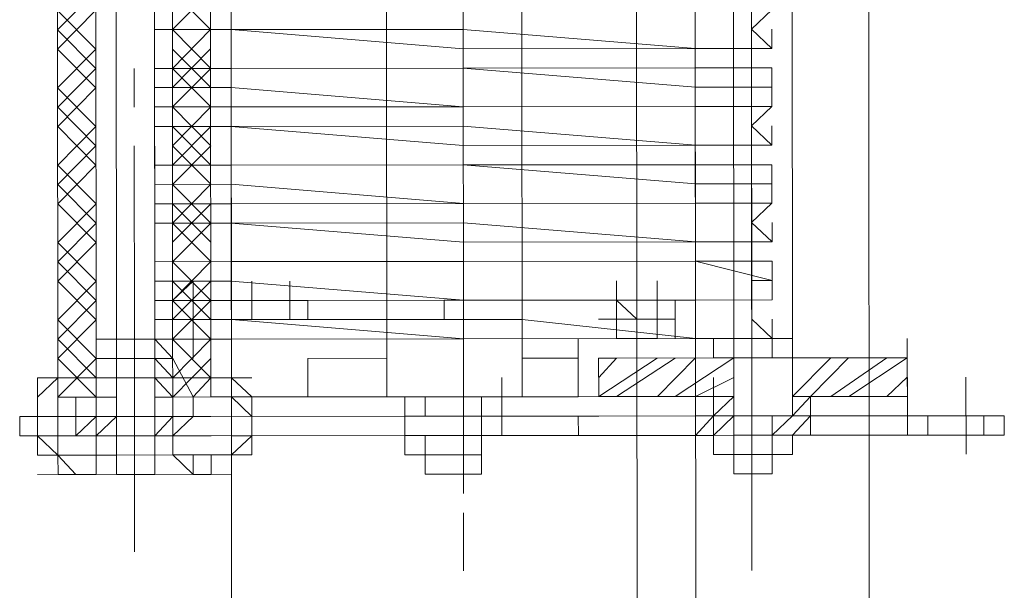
# Model space of a CAD drawing. Header units: inches. Extents: x -5850 to 5646, y 8947 to 13007.
# Tile 224 of 256: x -4032 to -4011, y 11052 to 11065. Entities that reach past the tile are written whole.
import ezdxf

# ---------------------------------------------------------------- set-up
doc = ezdxf.new("R2010")
doc.units = ezdxf.units.IN
doc.header["$MEASUREMENT"] = 0
doc.layers.add('at_Entity', color=7, linetype='Continuous')
doc.layers.add('at_Rect', color=7, linetype='Continuous')

msp = doc.modelspace()

# ---------------------------------------------------------------- linework, layer by layer
at = {"layer": 'at_Entity', "color": 7, "lineweight": 20}
for p, q in [((-4018.275, 10561.155), (-4019.022, 11398.348)), ((-4018.221, 10500.327), (-4019.022, 11398.348)), ((-4013.948, 11398.352), (-4013.146, 10500.332)), ((-4013.146, 10500.332), (-4013.948, 11398.352)), ((-4027.141, 10561.147), (-4027.826, 11328.222)), ((-4016.938, 10500.328), (-4017.677, 11328.231)), ((-4031.376, 11056.619), (-4031.401, 11084.496)), ((-4028.03, 11056.622), (-4028.055, 11084.499)), ((-4027.584, 11056.622), (-4027.609, 11084.499)), ((-4024.182, 11056.625), (-4024.207, 11084.502)), ((-4021.252, 11084.505), (-4021.227, 11056.628)), ((-4017.435, 11056.631), (-4017.46, 11084.508)), ((-4030.094, 11057.886), (-4030.117, 11083.655)), ((-4029.281, 11083.655), (-4029.258, 11057.887)), ((-4016.599, 11057.898), (-4016.622, 11083.667)), ((-4015.34, 11083.668), (-4015.317, 11057.899)), ((-4030.54, 11057.886), (-4030.563, 11083.23)), ((-4028.89, 11083.232), (-4028.868, 11057.887)), ((-4029.264, 11064.645), (-4029.264, 11065.069)), ((-4029.264, 11065.069), (-4029.264, 11064.645)), ((-4016.215, 11064.657), (-4015.769, 11065.081)), ((-4029.264, 11064.645), (-4027.591, 11064.647)), ((-4027.591, 11064.647), (-4029.264, 11064.645)), ((-4029.264, 11064.645), (-4029.263, 11063.798)), ((-4027.591, 11064.647), (-4022.516, 11064.651)), ((-4027.591, 11064.647), (-4022.516, 11064.228)), ((-4022.516, 11064.651), (-4017.442, 11064.232)), ((-4015.769, 11064.234), (-4016.215, 11064.657)), ((-4015.769, 11064.234), (-4015.769, 11064.657)), ((-4029.263, 11063.798), (-4029.264, 11064.222)), ((-4017.442, 11064.232), (-4022.516, 11064.228)), ((-4017.442, 11064.232), (-4015.769, 11064.234)), ((-4015.769, 11064.234), (-4017.442, 11064.232)), ((-4016.215, 11064.233), (-4015.769, 11064.234)), ((-4016.214, 11063.809), (-4016.215, 11064.233)), ((-4029.263, 11063.798), (-4027.59, 11063.799)), ((-4027.59, 11063.799), (-4029.263, 11063.798)), ((-4029.263, 11063.798), (-4029.263, 11063.38)), ((-4027.59, 11063.799), (-4022.516, 11063.804)), ((-4027.59, 11063.799), (-4022.516, 11063.804)), ((-4017.441, 11063.808), (-4022.516, 11063.804)), ((-4022.516, 11063.804), (-4017.441, 11063.39)), ((-4017.441, 11063.808), (-4015.768, 11063.81)), ((-4015.768, 11063.81), (-4016.214, 11063.809)), ((-4015.768, 11063.392), (-4015.768, 11063.81)), ((-4017.441, 11063.39), (-4015.768, 11063.392)), ((-4016.214, 11063.391), (-4015.768, 11063.392)), ((-4016.214, 11062.967), (-4016.214, 11063.391)), ((-4015.767, 11062.968), (-4015.768, 11063.392)), ((-4029.263, 11063.38), (-4027.59, 11063.381)), ((-4029.263, 11063.38), (-4029.262, 11062.956)), ((-4027.59, 11063.381), (-4022.515, 11062.962)), ((-4029.262, 11062.956), (-4027.589, 11062.957)), ((-4029.262, 11062.532), (-4029.262, 11062.956)), ((-4029.262, 11062.956), (-4029.262, 11062.532)), ((-4027.589, 11062.957), (-4022.515, 11062.962)), ((-4022.515, 11062.962), (-4017.44, 11062.966)), ((-4017.44, 11062.966), (-4022.515, 11062.962)), ((-4017.44, 11062.966), (-4015.767, 11062.968)), ((-4015.767, 11062.968), (-4017.44, 11062.966)), ((-4015.767, 11062.968), (-4016.214, 11062.967)), ((-4016.213, 11062.544), (-4015.767, 11062.968)), ((-4029.262, 11062.532), (-4027.589, 11062.533)), ((-4027.589, 11062.533), (-4029.262, 11062.532)), ((-4029.262, 11062.532), (-4029.261, 11061.684)), ((-4027.589, 11062.533), (-4022.515, 11062.538)), ((-4027.589, 11062.533), (-4022.514, 11062.114)), ((-4022.515, 11062.538), (-4017.44, 11062.119)), ((-4015.767, 11062.12), (-4016.213, 11062.544)), ((-4015.767, 11062.12), (-4015.767, 11062.544)), ((-4029.261, 11061.684), (-4029.262, 11062.108)), ((-4017.44, 11062.119), (-4022.514, 11062.114)), ((-4017.44, 11062.119), (-4015.767, 11062.12)), ((-4015.767, 11062.12), (-4017.44, 11062.119)), ((-4016.212, 11061.696), (-4016.213, 11062.12)), ((-4016.213, 11062.12), (-4015.767, 11062.12)), ((-4029.261, 11061.684), (-4027.588, 11061.686)), ((-4027.588, 11061.686), (-4029.261, 11061.684)), ((-4029.261, 11061.684), (-4029.261, 11061.266)), ((-4027.588, 11061.686), (-4022.514, 11061.69)), ((-4022.514, 11061.69), (-4027.588, 11061.686)), ((-4017.439, 11061.695), (-4022.514, 11061.69)), ((-4022.514, 11061.69), (-4017.439, 11061.277)), ((-4017.439, 11061.695), (-4015.766, 11061.696)), ((-4015.766, 11061.696), (-4016.212, 11061.696)), ((-4015.766, 11061.278), (-4015.766, 11061.696)), ((-4029.261, 11061.266), (-4027.588, 11061.268)), ((-4029.261, 11061.266), (-4029.261, 11060.842)), ((-4027.588, 11061.268), (-4022.513, 11060.848)), ((-4017.439, 11061.277), (-4015.766, 11061.278)), ((-4016.212, 11060.854), (-4016.212, 11061.278)), ((-4016.212, 11061.278), (-4015.766, 11061.278)), ((-4015.766, 11060.854), (-4015.766, 11061.278)), ((-4029.261, 11060.842), (-4027.588, 11060.844)), ((-4029.26, 11060.418), (-4029.261, 11060.842)), ((-4029.261, 11060.842), (-4029.26, 11060.418)), ((-4022.513, 11060.848), (-4027.588, 11060.844)), ((-4022.513, 11060.848), (-4017.439, 11060.853)), ((-4017.439, 11060.853), (-4022.513, 11060.848)), ((-4017.439, 11060.853), (-4015.766, 11060.854)), ((-4015.766, 11060.854), (-4017.439, 11060.853)), ((-4015.766, 11060.854), (-4016.212, 11060.854)), ((-4016.211, 11060.43), (-4015.766, 11060.854)), ((-4029.26, 11060.418), (-4027.587, 11060.42)), ((-4027.587, 11060.42), (-4029.26, 11060.418)), ((-4029.26, 11060.418), (-4029.259, 11059.576)), ((-4027.587, 11060.42), (-4022.513, 11060.424)), ((-4027.587, 11060.42), (-4022.512, 11060.006)), ((-4022.513, 11060.424), (-4017.438, 11060.011)), ((-4015.765, 11060.012), (-4016.211, 11060.43)), ((-4015.765, 11060.012), (-4015.765, 11060.431)), ((-4029.259, 11059.576), (-4029.26, 11060)), ((-4017.438, 11060.011), (-4022.512, 11060.006)), ((-4017.438, 11060.011), (-4015.765, 11060.012)), ((-4015.765, 11060.012), (-4017.438, 11060.011)), ((-4016.211, 11059.588), (-4016.211, 11060.012)), ((-4016.211, 11060.012), (-4015.765, 11060.012)), ((-4029.259, 11059.576), (-4027.586, 11059.578)), ((-4027.586, 11059.578), (-4029.259, 11059.576)), ((-4029.259, 11059.576), (-4029.259, 11059.153)), ((-4027.586, 11059.578), (-4022.512, 11059.582)), ((-4022.512, 11059.582), (-4027.586, 11059.578)), ((-4022.512, 11059.582), (-4017.437, 11059.587)), ((-4017.437, 11059.587), (-4022.512, 11059.582)), ((-4015.764, 11059.588), (-4017.437, 11059.587)), ((-4017.437, 11059.587), (-4015.764, 11059.165)), ((-4015.764, 11059.588), (-4016.211, 11059.588)), ((-4015.764, 11059.165), (-4015.764, 11059.588)), ((-4029.259, 11059.153), (-4027.586, 11059.154)), ((-4029.259, 11059.153), (-4029.259, 11058.729)), ((-4028.868, 11058.729), (-4028.423, 11059.153)), ((-4028.423, 11059.153), (-4028.422, 11058.73)), ((-4027.586, 11059.154), (-4022.511, 11058.735)), ((-4027.14, 11058.731), (-4027.14, 11059.155)), ((-4026.303, 11058.731), (-4026.304, 11059.155)), ((-4019.165, 11058.738), (-4019.166, 11059.162)), ((-4018.273, 11058.739), (-4018.273, 11059.162)), ((-4016.21, 11059.164), (-4015.764, 11059.165)), ((-4016.21, 11058.74), (-4016.21, 11059.164)), ((-4015.764, 11058.741), (-4015.764, 11059.165)), ((-4029.259, 11058.729), (-4028.868, 11058.729)), ((-4029.258, 11058.311), (-4029.259, 11058.729)), ((-4029.259, 11058.729), (-4029.258, 11057.887)), ((-4028.868, 11058.311), (-4028.868, 11058.729)), ((-4028.422, 11058.73), (-4027.586, 11058.73)), ((-4028.422, 11058.73), (-4028.032, 11058.73)), ((-4028.032, 11058.73), (-4028.031, 11058.312)), ((-4028.031, 11058.312), (-4028.032, 11058.73)), ((-4026.303, 11058.731), (-4027.586, 11058.73)), ((-4027.586, 11058.73), (-4027.14, 11058.731)), ((-4027.585, 11058.312), (-4027.586, 11058.73)), ((-4022.511, 11058.735), (-4027.14, 11058.731)), ((-4026.303, 11058.731), (-4027.14, 11058.731)), ((-4027.14, 11058.731), (-4027.139, 11058.312)), ((-4027.139, 11058.312), (-4027.14, 11058.731)), ((-4026.303, 11058.731), (-4025.913, 11058.732)), ((-4026.303, 11058.731), (-4025.913, 11058.732)), ((-4026.303, 11058.731), (-4026.303, 11058.313)), ((-4026.303, 11058.731), (-4026.303, 11058.313)), ((-4025.913, 11058.732), (-4025.912, 11058.314)), ((-4025.913, 11058.732), (-4025.912, 11058.314)), ((-4022.511, 11058.735), (-4017.437, 11058.739)), ((-4017.437, 11058.739), (-4022.511, 11058.735)), ((-4018.273, 11058.739), (-4019.165, 11058.738)), ((-4019.165, 11058.738), (-4018.273, 11058.739)), ((-4019.165, 11058.738), (-4018.719, 11058.738)), ((-4019.165, 11058.738), (-4019.165, 11058.32)), ((-4019.165, 11058.32), (-4019.165, 11058.738)), ((-4019.165, 11058.738), (-4018.719, 11058.32)), ((-4019.165, 11058.738), (-4019.165, 11058.32)), ((-4018.719, 11058.738), (-4018.719, 11058.32)), ((-4018.273, 11058.32), (-4018.273, 11058.739)), ((-4018.273, 11058.739), (-4018.273, 11058.32)), ((-4018.273, 11058.32), (-4018.273, 11058.739)), ((-4018.273, 11058.32), (-4018.273, 11058.739)), ((-4017.882, 11058.321), (-4017.883, 11058.739)), ((-4017.882, 11058.321), (-4017.883, 11058.739)), ((-4017.437, 11058.739), (-4015.764, 11058.741)), ((-4015.764, 11058.741), (-4017.437, 11058.739)), ((-4015.764, 11058.741), (-4016.21, 11058.74)), ((-4016.21, 11058.74), (-4015.764, 11058.741)), ((-4016.209, 11058.322), (-4016.21, 11058.74)), ((-4030.54, 11057.886), (-4030.541, 11058.309)), ((-4030.094, 11057.886), (-4030.095, 11058.31)), ((-4030.094, 11057.886), (-4030.095, 11058.31)), ((-4027.585, 11058.312), (-4029.258, 11058.311)), ((-4029.258, 11058.311), (-4028.422, 11058.311)), ((-4028.868, 11057.887), (-4028.868, 11058.311)), ((-4028.868, 11058.311), (-4028.868, 11057.887)), ((-4028.868, 11057.887), (-4028.868, 11058.311)), ((-4028.868, 11058.311), (-4028.422, 11058.311)), ((-4028.422, 11058.311), (-4027.585, 11058.312)), ((-4028.031, 11058.312), (-4028.422, 11058.311)), ((-4028.031, 11058.312), (-4028.031, 11057.888)), ((-4028.031, 11057.888), (-4028.031, 11058.312)), ((-4022.511, 11058.317), (-4027.585, 11058.312)), ((-4027.585, 11058.312), (-4022.51, 11057.893)), ((-4027.139, 11058.312), (-4027.585, 11058.312)), ((-4026.303, 11058.313), (-4027.139, 11058.312)), ((-4027.139, 11058.312), (-4026.303, 11058.313)), ((-4025.912, 11058.314), (-4026.303, 11058.313)), ((-4025.912, 11058.314), (-4026.303, 11058.313)), ((-4022.511, 11058.317), (-4021.228, 11058.318)), ((-4021.228, 11058.318), (-4017.436, 11057.897)), ((-4018.273, 11058.32), (-4019.165, 11058.32)), ((-4018.719, 11058.32), (-4019.165, 11058.32)), ((-4018.719, 11058.32), (-4019.165, 11058.32)), ((-4016.599, 11057.898), (-4016.6, 11058.322)), ((-4016.599, 11057.898), (-4016.6, 11058.322)), ((-4015.763, 11057.899), (-4016.209, 11058.322)), ((-4015.763, 11057.899), (-4015.763, 11058.323)), ((-4015.763, 11057.899), (-4015.763, 11058.323)), ((-4030.094, 11057.886), (-4030.54, 11057.886)), ((-4030.539, 11056.62), (-4030.54, 11057.886)), ((-4030.539, 11056.62), (-4030.54, 11057.886)), ((-4030.094, 11057.886), (-4030.54, 11057.886)), ((-4030.094, 11057.886), (-4029.258, 11057.887)), ((-4030.094, 11057.462), (-4030.094, 11057.886)), ((-4030.094, 11057.462), (-4030.094, 11057.886)), ((-4029.258, 11057.887), (-4028.031, 11057.888)), ((-4028.868, 11057.887), (-4029.258, 11057.887)), ((-4029.258, 11057.887), (-4029.257, 11056.621)), ((-4028.868, 11057.887), (-4029.258, 11057.887)), ((-4029.258, 11057.463), (-4029.258, 11057.887)), ((-4029.258, 11057.463), (-4029.258, 11057.887)), ((-4028.866, 11056.621), (-4028.868, 11057.887)), ((-4028.866, 11056.621), (-4028.868, 11057.887)), ((-4028.031, 11057.888), (-4027.585, 11057.888)), ((-4028.03, 11056.622), (-4028.031, 11057.888)), ((-4027.585, 11057.888), (-4022.51, 11057.893)), ((-4017.436, 11057.897), (-4022.51, 11057.893)), ((-4022.51, 11057.893), (-4017.436, 11057.897)), ((-4018.272, 11057.897), (-4019.165, 11057.896)), ((-4017.436, 11057.897), (-4015.763, 11057.899)), ((-4015.763, 11057.899), (-4017.436, 11057.897)), ((-4017.436, 11057.897), (-4016.209, 11057.898)), ((-4017.436, 11057.897), (-4017.435, 11056.631)), ((-4017.046, 11057.898), (-4017.045, 11057.474)), ((-4017.046, 11057.898), (-4016.599, 11057.898)), ((-4016.599, 11057.898), (-4015.763, 11057.899)), ((-4016.599, 11057.474), (-4016.599, 11057.898)), ((-4016.599, 11057.474), (-4016.599, 11057.898)), ((-4016.209, 11057.898), (-4015.763, 11057.899)), ((-4015.317, 11057.899), (-4015.763, 11057.899)), ((-4015.763, 11057.899), (-4015.763, 11057.475)), ((-4015.763, 11057.475), (-4015.763, 11057.899)), ((-4015.763, 11057.899), (-4015.317, 11057.899)), ((-4015.316, 11057.475), (-4015.317, 11057.899)), ((-4015.317, 11057.899), (-4015.316, 11057.475)), ((-4012.807, 11057.478), (-4012.807, 11057.901)), ((-4031.376, 11057.037), (-4031.377, 11057.461)), ((-4030.094, 11057.462), (-4029.258, 11057.463)), ((-4030.093, 11056.62), (-4030.094, 11057.462)), ((-4030.093, 11056.196), (-4030.094, 11057.462)), ((-4029.256, 11056.197), (-4029.258, 11057.463)), ((-4025.912, 11057.466), (-4024.183, 11057.468)), ((-4024.183, 11057.468), (-4025.912, 11057.466)), ((-4025.911, 11056.624), (-4025.912, 11057.466)), ((-4020.001, 11057.471), (-4021.227, 11057.47)), ((-4020.001, 11057.471), (-4021.227, 11057.47)), ((-4019.554, 11056.63), (-4019.555, 11057.472)), ((-4019.164, 11057.472), (-4019.555, 11057.472)), ((-4016.599, 11057.474), (-4019.164, 11057.472)), ((-4017.045, 11057.474), (-4016.599, 11057.474)), ((-4012.807, 11057.478), (-4016.599, 11057.474)), ((-4015.316, 11057.475), (-4016.599, 11057.474)), ((-4016.599, 11057.474), (-4015.763, 11057.475)), ((-4016.599, 11057.474), (-4016.598, 11056.632)), ((-4016.599, 11057.474), (-4016.598, 11056.632)), ((-4015.763, 11057.475), (-4015.316, 11057.475)), ((-4015.763, 11057.475), (-4015.316, 11057.475)), ((-4015.316, 11056.633), (-4015.316, 11057.475)), ((-4015.316, 11056.633), (-4015.316, 11057.475)), ((-4012.806, 11056.636), (-4012.807, 11057.478)), ((-4031.822, 11056.619), (-4031.822, 11057.037)), ((-4031.822, 11057.037), (-4031.376, 11057.037)), ((-4031.822, 11056.195), (-4031.822, 11057.037)), ((-4031.822, 11056.619), (-4031.822, 11057.037)), ((-4031.376, 11056.619), (-4031.376, 11057.037)), ((-4030.539, 11056.62), (-4030.54, 11057.038)), ((-4030.539, 11056.62), (-4030.54, 11057.038)), ((-4030.539, 11056.62), (-4030.54, 11057.038)), ((-4030.539, 11056.62), (-4030.54, 11057.038)), ((-4028.866, 11056.621), (-4028.867, 11057.04)), ((-4028.866, 11056.621), (-4028.867, 11057.04)), ((-4028.866, 11056.621), (-4028.867, 11057.04)), ((-4027.584, 11057.041), (-4028.03, 11057.04)), ((-4027.584, 11057.041), (-4028.03, 11057.04)), ((-4027.138, 11056.623), (-4027.584, 11057.041)), ((-4027.584, 11057.041), (-4027.584, 11056.622)), ((-4027.584, 11056.622), (-4027.584, 11057.041)), ((-4021.673, 11056.628), (-4021.673, 11057.046)), ((-4017.435, 11056.631), (-4017.435, 11057.05)), ((-4017.044, 11056.632), (-4017.045, 11057.05)), ((-4017.044, 11056.632), (-4017.045, 11057.05)), ((-4016.598, 11056.632), (-4016.599, 11057.05)), ((-4015.316, 11056.633), (-4015.316, 11057.052)), ((-4015.316, 11056.633), (-4015.316, 11057.052)), ((-4012.806, 11056.636), (-4012.807, 11057.054)), ((-4031.822, 11056.619), (-4031.821, 11055.771)), ((-4031.821, 11055.771), (-4031.822, 11056.619)), ((-4030.539, 11056.62), (-4031.376, 11056.619)), ((-4031.376, 11056.619), (-4031.375, 11055.771)), ((-4030.539, 11056.62), (-4030.093, 11056.62)), ((-4030.093, 11056.62), (-4030.539, 11056.62)), ((-4030.093, 11056.196), (-4030.093, 11056.62)), ((-4028.866, 11056.621), (-4029.257, 11056.621)), ((-4029.257, 11056.621), (-4029.256, 11056.197)), ((-4028.866, 11056.621), (-4029.257, 11056.621)), ((-4029.256, 11056.197), (-4029.257, 11056.621)), ((-4028.866, 11056.621), (-4029.257, 11056.621)), ((-4028.03, 11056.622), (-4028.866, 11056.621)), ((-4028.866, 11056.621), (-4028.866, 11056.197)), ((-4027.584, 11056.622), (-4028.03, 11056.622)), ((-4022.509, 11056.627), (-4027.584, 11056.622)), ((-4027.137, 11056.199), (-4027.584, 11056.622)), ((-4027.583, 11055.775), (-4027.584, 11056.622)), ((-4027.584, 11056.622), (-4027.583, 11056.199)), ((-4027.137, 11056.199), (-4027.138, 11056.623)), ((-4023.346, 11056.626), (-4025.911, 11056.624)), ((-4025.911, 11056.624), (-4023.792, 11056.626)), ((-4021.227, 11056.628), (-4024.182, 11056.625)), ((-4023.792, 11056.626), (-4021.673, 11056.628)), ((-4021.673, 11056.628), (-4023.792, 11056.626)), ((-4023.791, 11056.202), (-4023.792, 11056.626)), ((-4023.346, 11056.626), (-4023.345, 11056.202)), ((-4023.345, 11056.202), (-4023.346, 11056.626)), ((-4017.435, 11056.631), (-4022.509, 11056.627)), ((-4020, 11056.629), (-4022.119, 11056.627)), ((-4022.119, 11056.204), (-4022.119, 11056.627)), ((-4022.119, 11056.627), (-4022.119, 11056.204)), ((-4020, 11056.629), (-4021.673, 11056.628)), ((-4021.673, 11056.628), (-4021.672, 11056.204)), ((-4019.163, 11056.63), (-4019.554, 11056.63)), ((-4017.044, 11056.632), (-4019.163, 11056.63)), ((-4017.044, 11056.208), (-4017.044, 11056.632)), ((-4016.598, 11056.632), (-4017.044, 11056.632)), ((-4016.598, 11056.632), (-4017.044, 11056.208)), ((-4016.598, 11056.208), (-4016.598, 11056.632)), ((-4016.598, 11056.208), (-4016.598, 11056.632)), ((-4012.806, 11056.636), (-4015.316, 11056.633)), ((-4015.316, 11056.633), (-4014.925, 11056.634)), ((-4015.315, 11056.21), (-4015.316, 11056.633)), ((-4015.315, 11056.21), (-4015.316, 11056.633)), ((-4015.315, 11056.21), (-4015.316, 11056.633)), ((-4014.925, 11056.21), (-4014.925, 11056.634)), ((-4012.806, 11056.212), (-4012.806, 11056.636)), ((-4031.822, 11056.195), (-4032.212, 11056.194)), ((-4032.212, 11056.194), (-4032.211, 11055.771)), ((-4031.821, 11055.353), (-4031.822, 11056.195)), ((-4031.375, 11056.195), (-4031.822, 11056.195)), ((-4031.822, 11056.195), (-4031.821, 11055.771)), ((-4030.985, 11056.196), (-4031.375, 11056.195)), ((-4031.375, 11055.771), (-4031.375, 11056.195)), ((-4031.375, 11056.195), (-4031.375, 11055.771)), ((-4030.093, 11056.196), (-4030.985, 11056.196)), ((-4030.539, 11055.772), (-4030.539, 11056.196)), ((-4030.539, 11055.772), (-4030.539, 11056.196)), ((-4030.539, 11055.772), (-4030.539, 11056.196)), ((-4029.256, 11056.197), (-4030.093, 11056.196)), ((-4030.092, 11055.773), (-4030.093, 11056.196)), ((-4030.093, 11056.196), (-4030.092, 11055.773)), ((-4028.42, 11056.198), (-4029.256, 11056.197)), ((-4029.256, 11056.197), (-4029.256, 11055.773)), ((-4029.256, 11056.197), (-4029.256, 11055.773)), ((-4028.866, 11055.774), (-4028.866, 11056.197)), ((-4028.03, 11056.198), (-4028.42, 11056.198)), ((-4023.345, 11056.202), (-4028.03, 11056.198)), ((-4027.583, 11056.199), (-4027.583, 11055.775)), ((-4027.137, 11055.775), (-4027.137, 11056.199)), ((-4027.137, 11055.775), (-4027.137, 11056.199)), ((-4023.345, 11056.202), (-4023.791, 11056.202)), ((-4023.791, 11055.778), (-4023.791, 11056.202)), ((-4022.509, 11056.203), (-4023.345, 11056.202)), ((-4022.509, 11056.203), (-4019.553, 11056.206)), ((-4022.509, 11056.203), (-4022.119, 11056.204)), ((-4021.672, 11056.204), (-4022.119, 11056.204)), ((-4022.118, 11055.78), (-4022.119, 11056.204)), ((-4022.118, 11055.78), (-4022.119, 11056.204)), ((-4022.118, 11055.78), (-4022.119, 11056.204)), ((-4021.672, 11055.78), (-4021.672, 11056.204)), ((-4019.553, 11056.206), (-4017.434, 11056.208)), ((-4017.434, 11056.208), (-4016.598, 11056.208)), ((-4017.044, 11056.208), (-4016.598, 11056.208)), ((-4017.044, 11055.784), (-4017.044, 11056.208)), ((-4015.761, 11056.209), (-4016.598, 11056.208)), ((-4016.598, 11055.785), (-4016.598, 11056.208)), ((-4016.598, 11055.785), (-4016.598, 11056.208)), ((-4016.598, 11056.208), (-4016.598, 11055.785)), ((-4015.761, 11056.209), (-4015.315, 11056.21)), ((-4015.761, 11055.785), (-4015.761, 11056.209)), ((-4015.761, 11056.209), (-4015.761, 11055.785)), ((-4015.315, 11056.21), (-4014.925, 11056.21)), ((-4015.315, 11056.21), (-4014.925, 11056.21)), ((-4014.925, 11056.21), (-4013.642, 11056.211)), ((-4013.642, 11056.211), (-4012.806, 11056.212)), ((-4013.642, 11056.211), (-4013.642, 11055.787)), ((-4012.806, 11056.212), (-4011.133, 11056.213)), ((-4012.806, 11055.788), (-4012.806, 11056.212)), ((-4012.359, 11055.788), (-4012.36, 11056.212)), ((-4011.133, 11056.213), (-4010.687, 11056.214)), ((-4011.133, 11055.79), (-4011.133, 11056.213)), ((-4010.687, 11055.79), (-4010.687, 11056.214)), ((-4031.821, 11055.771), (-4032.211, 11055.771)), ((-4031.821, 11055.771), (-4031.375, 11055.353)), ((-4031.375, 11055.771), (-4031.821, 11055.771)), ((-4031.375, 11055.771), (-4031.821, 11055.771)), ((-4030.539, 11055.772), (-4031.375, 11055.771)), ((-4028.866, 11055.774), (-4030.539, 11055.772)), ((-4029.256, 11055.773), (-4030.539, 11055.772)), ((-4030.539, 11055.772), (-4030.538, 11055.354)), ((-4030.092, 11055.773), (-4030.092, 11055.354)), ((-4028.866, 11055.774), (-4029.256, 11055.773)), ((-4029.256, 11055.773), (-4029.256, 11055.355)), ((-4028.866, 11055.774), (-4028.865, 11055.355)), ((-4028.42, 11055.774), (-4028.866, 11055.774)), ((-4028.866, 11055.774), (-4028.865, 11055.355)), ((-4028.029, 11055.774), (-4028.42, 11055.774)), ((-4028.029, 11055.774), (-4023.791, 11055.778)), ((-4027.583, 11055.357), (-4027.583, 11055.775)), ((-4027.583, 11055.775), (-4027.137, 11055.775)), ((-4027.137, 11055.357), (-4027.137, 11055.775)), ((-4023.791, 11055.778), (-4022.118, 11055.78)), ((-4023.345, 11055.779), (-4023.791, 11055.778)), ((-4023.791, 11055.778), (-4023.791, 11055.36)), ((-4022.509, 11055.779), (-4023.345, 11055.779)), ((-4023.345, 11055.779), (-4023.345, 11055.36)), ((-4022.509, 11055.779), (-4022.118, 11055.78)), ((-4022.509, 11055.779), (-4022.508, 11055.361)), ((-4019.999, 11055.782), (-4022.118, 11055.78)), ((-4022.117, 11054.938), (-4022.118, 11055.78)), ((-4022.118, 11055.361), (-4022.118, 11055.78)), ((-4022.118, 11055.78), (-4022.118, 11055.361)), ((-4022.118, 11055.78), (-4021.672, 11055.78)), ((-4019.999, 11055.782), (-4017.044, 11055.784)), ((-4017.044, 11055.784), (-4016.598, 11055.785)), ((-4016.598, 11055.785), (-4017.044, 11055.784)), ((-4016.598, 11055.785), (-4017.044, 11055.784)), ((-4017.044, 11055.784), (-4017.043, 11055.366)), ((-4016.598, 11055.785), (-4016.597, 11054.943)), ((-4016.598, 11055.785), (-4015.761, 11055.785)), ((-4016.598, 11055.785), (-4016.597, 11054.943)), ((-4015.761, 11055.785), (-4016.598, 11055.785)), ((-4016.598, 11055.785), (-4015.761, 11055.785)), ((-4016.598, 11055.785), (-4016.597, 11055.366)), ((-4015.761, 11055.785), (-4014.925, 11055.786)), ((-4015.315, 11055.786), (-4015.761, 11055.785)), ((-4015.761, 11055.785), (-4015.315, 11055.786)), ((-4015.315, 11055.786), (-4015.761, 11055.785)), ((-4015.761, 11055.785), (-4015.76, 11054.943)), ((-4015.761, 11055.785), (-4015.76, 11054.943)), ((-4015.761, 11055.785), (-4015.761, 11055.367)), ((-4015.315, 11055.786), (-4015.315, 11055.368)), ((-4014.925, 11055.786), (-4013.642, 11055.787)), ((-4013.642, 11055.787), (-4012.806, 11055.788)), ((-4012.806, 11055.788), (-4011.133, 11055.79)), ((-4011.133, 11055.79), (-4010.687, 11055.79)), ((-4031.375, 11055.353), (-4031.821, 11055.353)), ((-4031.375, 11055.353), (-4030.984, 11055.354)), ((-4031.374, 11054.929), (-4031.375, 11055.353)), ((-4030.984, 11055.354), (-4030.538, 11055.354)), ((-4028.865, 11055.355), (-4030.538, 11055.354)), ((-4030.538, 11054.93), (-4030.538, 11055.354)), ((-4030.092, 11054.931), (-4030.092, 11055.354)), ((-4030.092, 11055.354), (-4030.092, 11054.931)), ((-4029.255, 11054.931), (-4029.256, 11055.355)), ((-4029.256, 11055.355), (-4029.255, 11054.931)), ((-4028.865, 11055.355), (-4028.029, 11055.356)), ((-4028.865, 11055.355), (-4028.419, 11054.932)), ((-4028.029, 11055.356), (-4027.583, 11055.357)), ((-4027.582, 11054.933), (-4027.583, 11055.357)), ((-4027.583, 11055.357), (-4027.137, 11055.357)), ((-4022.118, 11055.361), (-4023.791, 11055.36)), ((-4023.344, 11054.937), (-4023.345, 11055.36)), ((-4023.345, 11055.36), (-4023.344, 11054.937)), ((-4022.508, 11054.937), (-4022.508, 11055.361)), ((-4022.508, 11054.937), (-4022.508, 11055.361)), ((-4022.508, 11055.361), (-4022.508, 11054.937)), ((-4015.315, 11055.368), (-4017.043, 11055.366)), ((-4016.597, 11054.943), (-4016.597, 11055.366)), ((-4016.597, 11055.366), (-4016.597, 11054.943)), ((-4015.761, 11055.367), (-4015.76, 11054.943)), ((-4030.984, 11054.93), (-4031.374, 11054.929)), ((-4030.984, 11054.93), (-4030.538, 11054.93)), ((-4030.092, 11054.931), (-4029.255, 11054.931)), ((-4029.255, 11054.931), (-4030.092, 11054.931)), ((-4029.255, 11054.931), (-4030.092, 11054.931)), ((-4028.419, 11054.932), (-4027.582, 11054.933)), ((-4023.344, 11054.937), (-4022.508, 11054.937)), ((-4022.508, 11054.937), (-4023.344, 11054.937)), ((-4022.117, 11054.938), (-4022.508, 11054.937)), ((-4022.508, 11054.937), (-4022.117, 11054.938)), ((-4015.76, 11054.943), (-4016.597, 11054.943)), ((-4016.597, 11054.943), (-4015.76, 11054.943)), ((-4015.76, 11054.943), (-4016.597, 11054.943))]:
    msp.add_line(p, q, dxfattribs=at)
at = {"layer": 'at_Entity', "color": 3, "lineweight": 20}
for p, q in [((-4016.208, 11057.051), (-4016.22, 11069.726)), ((-4022.518, 11065.917), (-4022.514, 11062.114)), ((-4031.383, 11064.644), (-4030.547, 11065.486)), ((-4028.874, 11064.646), (-4028.038, 11065.489)), ((-4028.874, 11065.488), (-4028.037, 11064.646)), ((-4031.383, 11064.22), (-4030.547, 11065.068)), ((-4031.383, 11065.067), (-4030.546, 11064.22)), ((-4022.517, 11065.075), (-4022.516, 11064.651)), ((-4031.383, 11064.644), (-4030.546, 11063.797)), ((-4028.874, 11064.646), (-4028.036, 11063.799)), ((-4028.873, 11063.798), (-4028.037, 11064.646)), ((-4022.516, 11064.651), (-4022.516, 11064.228)), ((-4016.215, 11064.657), (-4016.214, 11063.809)), ((-4031.383, 11064.22), (-4030.545, 11063.378)), ((-4031.382, 11063.378), (-4030.546, 11064.22)), ((-4028.873, 11064.222), (-4028.036, 11063.381)), ((-4028.872, 11063.38), (-4028.037, 11064.223)), ((-4022.516, 11064.228), (-4022.516, 11063.804)), ((-4022.516, 11063.804), (-4022.516, 11064.228)), ((-4031.381, 11062.954), (-4030.546, 11063.797)), ((-4029.709, 11062.955), (-4029.709, 11063.797)), ((-4028.873, 11063.798), (-4028.036, 11062.957)), ((-4028.872, 11062.956), (-4028.036, 11063.799)), ((-4022.516, 11063.804), (-4022.515, 11062.962)), ((-4022.515, 11062.962), (-4022.515, 11063.386)), ((-4031.382, 11063.378), (-4030.545, 11062.531)), ((-4031.381, 11062.53), (-4030.545, 11063.378)), ((-4031.381, 11062.954), (-4030.544, 11062.107)), ((-4028.872, 11062.956), (-4028.035, 11062.109)), ((-4028.871, 11062.108), (-4028.036, 11062.957)), ((-4022.515, 11062.962), (-4022.515, 11062.538)), ((-4031.381, 11062.53), (-4030.544, 11061.683)), ((-4031.38, 11061.682), (-4030.545, 11062.531)), ((-4028.872, 11062.532), (-4028.034, 11061.685)), ((-4028.871, 11061.685), (-4028.035, 11062.533)), ((-4022.514, 11061.69), (-4022.515, 11062.538)), ((-4016.213, 11062.544), (-4016.21, 11059.164)), ((-4031.38, 11061.264), (-4030.544, 11062.107)), ((-4029.704, 11057.886), (-4029.708, 11062.108)), ((-4028.871, 11061.266), (-4028.035, 11062.109)), ((-4028.871, 11062.108), (-4028.034, 11061.267)), ((-4022.514, 11061.69), (-4022.514, 11062.114)), ((-4031.38, 11060.84), (-4030.544, 11061.683)), ((-4031.38, 11061.682), (-4030.543, 11060.841)), ((-4022.513, 11060.848), (-4022.514, 11061.69)), ((-4031.38, 11061.264), (-4030.543, 11060.417)), ((-4028.871, 11061.266), (-4028.033, 11060.42)), ((-4028.87, 11060.419), (-4028.034, 11061.267)), ((-4031.38, 11060.84), (-4030.542, 11059.999)), ((-4031.379, 11059.998), (-4030.543, 11060.841)), ((-4028.87, 11060.843), (-4028.033, 11060.001)), ((-4028.869, 11060.001), (-4028.034, 11060.843)), ((-4022.513, 11060.848), (-4022.513, 11060.424)), ((-4022.512, 11060.006), (-4022.513, 11060.848)), ((-4022.513, 11060.424), (-4022.513, 11060.848)), ((-4022.513, 11060.848), (-4022.512, 11060.006)), ((-4031.378, 11059.575), (-4030.543, 11060.417)), ((-4028.87, 11060.419), (-4028.033, 11059.578)), ((-4028.869, 11059.577), (-4028.033, 11060.42)), ((-4031.379, 11059.998), (-4030.542, 11059.151)), ((-4031.378, 11059.151), (-4030.542, 11059.999)), ((-4022.512, 11060.006), (-4022.512, 11059.582)), ((-4031.378, 11059.575), (-4030.541, 11058.728)), ((-4028.869, 11059.577), (-4028.032, 11058.73)), ((-4028.868, 11058.729), (-4028.033, 11059.578)), ((-4022.512, 11059.159), (-4022.512, 11059.582)), ((-4031.378, 11059.151), (-4030.541, 11058.309)), ((-4031.377, 11058.309), (-4030.542, 11059.151)), ((-4028.869, 11059.153), (-4028.031, 11058.312)), ((-4028.868, 11058.311), (-4028.032, 11059.154)), ((-4028.423, 11059.153), (-4028.422, 11058.311)), ((-4027.14, 11058.731), (-4027.14, 11059.155)), ((-4022.511, 11058.735), (-4022.512, 11059.159)), ((-4022.511, 11058.735), (-4022.512, 11059.159)), ((-4022.512, 11059.159), (-4022.511, 11058.735)), ((-4022.512, 11059.159), (-4022.508, 11054.937)), ((-4018.273, 11058.739), (-4018.273, 11059.162)), ((-4016.21, 11059.164), (-4016.209, 11057.898)), ((-4031.377, 11057.885), (-4030.541, 11058.728)), ((-4028.868, 11057.887), (-4028.032, 11058.73)), ((-4028.868, 11058.729), (-4028.032, 11058.73)), ((-4028.868, 11058.729), (-4028.031, 11057.888)), ((-4027.586, 11058.73), (-4025.913, 11058.732)), ((-4027.586, 11058.73), (-4027.14, 11058.731)), ((-4027.585, 11058.312), (-4027.586, 11058.73)), ((-4027.14, 11058.731), (-4027.139, 11058.312)), ((-4027.139, 11058.312), (-4027.14, 11058.731)), ((-4026.303, 11058.731), (-4026.303, 11058.313)), ((-4022.511, 11058.735), (-4022.511, 11058.317)), ((-4019.165, 11058.738), (-4019.165, 11057.896)), ((-4018.273, 11058.739), (-4018.272, 11057.897)), ((-4018.273, 11058.32), (-4018.273, 11058.739)), ((-4018.273, 11058.739), (-4018.273, 11058.32)), ((-4018.273, 11058.32), (-4018.273, 11058.739)), ((-4018.273, 11058.32), (-4018.273, 11058.739)), ((-4017.882, 11057.897), (-4017.883, 11058.739)), ((-4031.377, 11057.461), (-4030.541, 11058.309)), ((-4031.377, 11058.309), (-4030.54, 11057.462)), ((-4028.422, 11058.311), (-4028.421, 11057.464)), ((-4027.139, 11058.312), (-4027.585, 11058.312)), ((-4023.793, 11058.315), (-4022.12, 11058.317)), ((-4022.511, 11058.317), (-4022.51, 11057.893)), ((-4022.51, 11057.893), (-4022.511, 11058.317)), ((-4019.555, 11058.319), (-4017.882, 11058.321)), ((-4017.882, 11057.897), (-4017.882, 11058.321)), ((-4016.209, 11057.898), (-4016.209, 11058.322)), ((-4031.377, 11057.885), (-4030.54, 11057.038)), ((-4030.54, 11057.886), (-4030.094, 11057.886)), ((-4029.703, 11056.621), (-4029.704, 11057.886)), ((-4029.258, 11057.887), (-4028.867, 11057.463)), ((-4028.868, 11057.887), (-4028.03, 11057.04)), ((-4028.867, 11057.04), (-4028.031, 11057.888)), ((-4022.51, 11057.469), (-4022.51, 11057.893)), ((-4020.001, 11057.471), (-4020.001, 11057.895)), ((-4016.599, 11057.474), (-4016.599, 11057.898)), ((-4016.209, 11057.475), (-4016.209, 11057.898)), ((-4016.209, 11057.475), (-4016.209, 11057.898)), ((-4031.377, 11057.461), (-4030.539, 11056.62)), ((-4031.376, 11056.619), (-4030.54, 11057.462)), ((-4030.54, 11057.462), (-4030.094, 11057.462)), ((-4030.094, 11057.462), (-4030.54, 11057.462)), ((-4030.54, 11057.462), (-4030.094, 11057.462)), ((-4028.867, 11057.463), (-4029.258, 11057.463)), ((-4029.258, 11057.463), (-4028.867, 11057.463)), ((-4029.258, 11057.463), (-4028.867, 11057.04)), ((-4028.867, 11057.463), (-4028.42, 11056.622)), ((-4028.866, 11056.621), (-4028.031, 11057.464)), ((-4027.582, 11054.933), (-4027.585, 11057.464)), ((-4022.51, 11057.469), (-4022.509, 11056.627)), ((-4020.001, 11057.471), (-4020, 11056.629)), ((-4019.554, 11056.63), (-4018.272, 11057.473)), ((-4019.554, 11057.048), (-4019.164, 11057.472)), ((-4019.163, 11056.63), (-4017.882, 11057.473)), ((-4018.271, 11056.631), (-4017.435, 11057.474)), ((-4017.881, 11056.631), (-4016.599, 11057.474)), ((-4016.599, 11057.05), (-4016.599, 11057.474)), ((-4016.209, 11057.475), (-4016.208, 11056.209)), ((-4015.316, 11057.475), (-4014.926, 11057.476)), ((-4015.316, 11056.633), (-4014.48, 11057.476)), ((-4015.316, 11057.475), (-4015.316, 11057.052)), ((-4014.925, 11056.634), (-4014.09, 11057.477)), ((-4014.479, 11056.634), (-4013.253, 11057.477)), ((-4014.089, 11056.634), (-4012.807, 11057.478)), ((-4031.822, 11057.037), (-4027.138, 11057.041)), ((-4031.822, 11056.619), (-4031.376, 11057.037)), ((-4031.376, 11057.037), (-4030.54, 11057.038)), ((-4030.54, 11057.038), (-4030.539, 11056.62)), ((-4030.54, 11057.038), (-4030.094, 11057.038)), ((-4030.094, 11057.038), (-4030.54, 11057.038)), ((-4030.54, 11057.038), (-4030.094, 11057.038)), ((-4030.539, 11056.62), (-4030.54, 11057.038)), ((-4028.867, 11057.04), (-4029.257, 11057.039)), ((-4029.257, 11057.039), (-4028.867, 11057.04)), ((-4029.257, 11057.039), (-4028.866, 11056.621)), ((-4027.584, 11057.041), (-4028.867, 11057.04)), ((-4028.867, 11057.04), (-4028.865, 11055.355)), ((-4028.866, 11056.621), (-4028.867, 11057.04)), ((-4028.42, 11056.622), (-4028.03, 11057.04)), ((-4027.584, 11056.622), (-4027.584, 11057.041)), ((-4022.509, 11056.627), (-4022.51, 11057.045)), ((-4017.435, 11056.631), (-4016.599, 11057.05)), ((-4017.044, 11056.632), (-4017.045, 11057.05)), ((-4015.316, 11056.633), (-4015.316, 11057.052)), ((-4013.252, 11056.635), (-4012.807, 11057.054)), ((-4011.524, 11057.055), (-4011.523, 11055.371)), ((-4031.821, 11055.353), (-4031.822, 11056.619)), ((-4031.376, 11056.619), (-4030.985, 11056.619)), ((-4031.376, 11056.619), (-4031.375, 11055.353)), ((-4030.985, 11056.196), (-4030.985, 11056.619)), ((-4030.539, 11056.62), (-4030.093, 11056.62)), ((-4030.539, 11056.196), (-4030.539, 11056.62)), ((-4030.093, 11056.62), (-4030.539, 11056.62)), ((-4030.093, 11056.62), (-4030.092, 11055.354)), ((-4029.7, 11053.241), (-4029.703, 11056.621)), ((-4028.866, 11056.621), (-4029.257, 11056.621)), ((-4028.866, 11056.197), (-4028.866, 11056.621)), ((-4028.42, 11056.198), (-4028.42, 11056.622)), ((-4028.42, 11056.198), (-4028.42, 11056.622)), ((-4027.138, 11056.623), (-4027.584, 11056.622)), ((-4027.137, 11055.775), (-4027.138, 11056.623)), ((-4022.509, 11056.203), (-4022.509, 11056.627)), ((-4022.509, 11056.627), (-4022.509, 11056.203)), ((-4022.509, 11056.627), (-4022.507, 11054.513)), ((-4022.509, 11056.203), (-4022.509, 11056.627)), ((-4017.044, 11056.208), (-4017.044, 11056.632)), ((-4016.598, 11056.632), (-4017.044, 11056.632)), ((-4017.044, 11056.208), (-4017.044, 11056.632)), ((-4015.315, 11056.21), (-4014.925, 11056.634)), ((-4014.925, 11056.21), (-4014.925, 11056.634)), ((-4014.925, 11056.21), (-4014.925, 11056.634)), ((-4030.985, 11055.772), (-4030.985, 11056.196)), ((-4030.985, 11056.196), (-4030.539, 11056.196)), ((-4030.539, 11056.196), (-4030.985, 11056.196)), ((-4030.985, 11056.196), (-4030.539, 11056.196)), ((-4030.539, 11056.196), (-4030.985, 11055.772)), ((-4030.539, 11055.772), (-4030.093, 11056.196)), ((-4030.093, 11056.196), (-4030.539, 11055.772)), ((-4029.256, 11056.197), (-4028.866, 11056.197)), ((-4028.866, 11056.197), (-4029.256, 11055.773)), ((-4028.42, 11056.198), (-4028.866, 11056.197)), ((-4028.42, 11056.198), (-4028.866, 11055.774)), ((-4022.509, 11056.203), (-4022.508, 11055.361)), ((-4019.553, 11056.206), (-4020, 11056.205)), ((-4019.999, 11055.782), (-4020, 11056.205)), ((-4017.044, 11056.208), (-4017.434, 11056.208)), ((-4017.434, 11055.784), (-4017.044, 11056.208)), ((-4017.044, 11055.784), (-4017.044, 11056.208)), ((-4017.044, 11055.784), (-4016.598, 11056.208)), ((-4016.598, 11056.208), (-4017.044, 11055.784)), ((-4016.598, 11055.785), (-4016.598, 11056.208)), ((-4016.598, 11055.785), (-4016.598, 11056.208)), ((-4016.208, 11056.209), (-4016.205, 11052.829)), ((-4015.761, 11056.209), (-4015.315, 11056.21)), ((-4015.315, 11056.21), (-4015.761, 11055.785)), ((-4015.761, 11055.785), (-4015.761, 11056.209)), ((-4014.925, 11056.21), (-4015.315, 11055.786)), ((-4014.925, 11055.786), (-4014.925, 11056.21)), ((-4012.806, 11055.788), (-4012.806, 11056.212)), ((-4030.539, 11055.772), (-4030.985, 11055.772)), ((-4028.42, 11055.774), (-4028.866, 11055.774)), ((-4028.866, 11055.774), (-4028.42, 11055.774)), ((-4027.583, 11055.357), (-4027.137, 11055.775)), ((-4017.044, 11055.784), (-4017.434, 11055.784)), ((-4015.315, 11055.786), (-4014.925, 11055.786)), ((-4031.375, 11055.353), (-4031.821, 11055.353)), ((-4030.984, 11054.93), (-4031.375, 11055.353)), ((-4030.092, 11055.354), (-4030.538, 11055.354)), ((-4030.538, 11055.354), (-4030.538, 11054.93)), ((-4030.092, 11054.931), (-4030.092, 11055.354)), ((-4029.255, 11054.931), (-4029.256, 11055.355)), ((-4028.865, 11055.355), (-4028.419, 11055.356)), ((-4028.419, 11055.356), (-4028.419, 11054.932)), ((-4028.029, 11055.356), (-4027.583, 11055.357)), ((-4028.028, 11054.932), (-4028.029, 11055.356)), ((-4028.028, 11054.932), (-4028.029, 11055.356)), ((-4023.344, 11054.937), (-4023.345, 11055.36)), ((-4022.508, 11054.937), (-4022.508, 11055.361)), ((-4022.508, 11054.937), (-4022.508, 11055.361)), ((-4016.597, 11054.943), (-4016.597, 11055.366)), ((-4015.76, 11054.943), (-4015.761, 11055.367)), ((-4031.82, 11054.929), (-4027.582, 11054.933)), ((-4030.538, 11054.93), (-4030.984, 11054.93)), ((-4028.419, 11054.932), (-4028.028, 11054.932)), ((-4022.507, 11054.09), (-4022.506, 11052.824))]:
    msp.add_line(p, q, dxfattribs=at)
at = {"layer": 'at_Rect', "color": 7, "lineweight": 20}
for p, q in [((-4022.934, 11058.739), (-4022.511, 11058.739)), ((-4022.934, 11058.739), (-4022.933, 11058.316)), ((-4022.511, 11058.317), (-4022.511, 11058.739)), ((-4022.511, 11058.317), (-4022.933, 11058.316))]:
    msp.add_line(p, q, dxfattribs=at)

doc.saveas('drawing.dxf')
